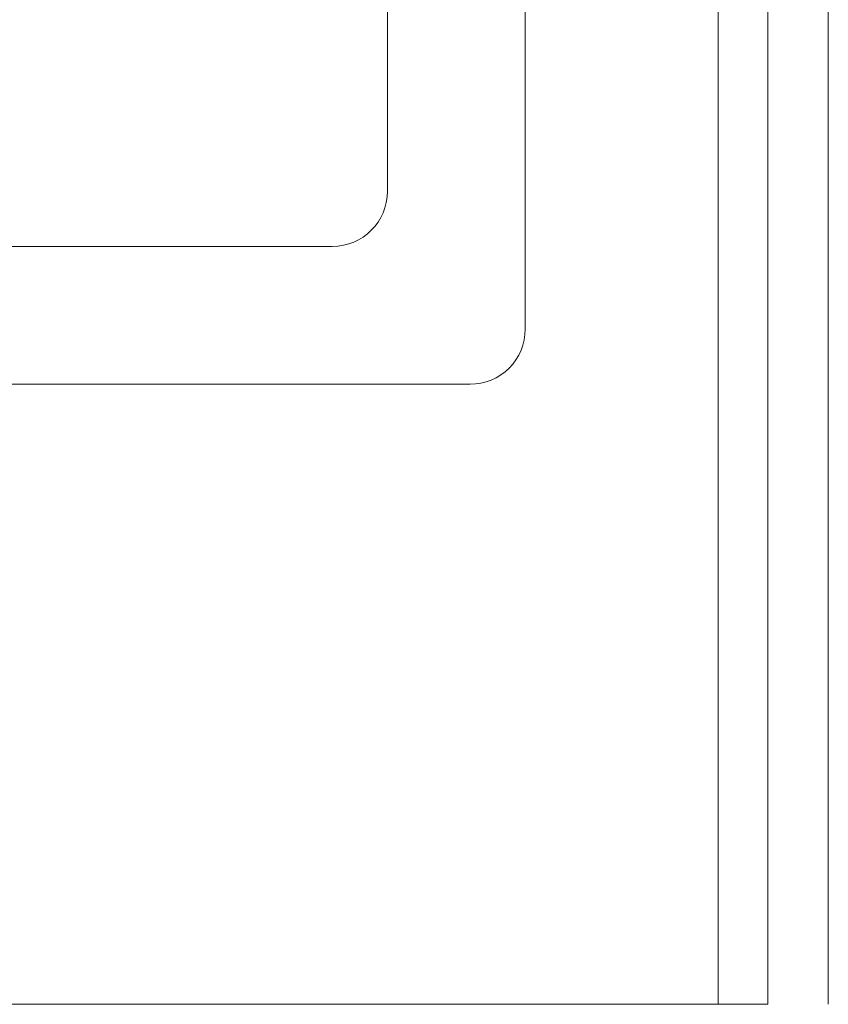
# Model space of a CAD drawing. Header units: millimetres. Extents: x -28277 to 305935, y -19284 to 4746.
# Tile 143 of 256: x 115348 to 115641, y -1161 to -804. Entities that reach past the tile are written whole.
import ezdxf

# ---------------------------------------------------------------- set-up
doc = ezdxf.new("R2010")
doc.units = ezdxf.units.MM
doc.header["$MEASUREMENT"] = 0
doc.linetypes.add('Wipeout_Contour', pattern=[1000, 0, -1000])
doc.layers.add('Nuevo_09_EI_Mobiliari cuines', color=7, linetype='Continuous')
doc.layers.add('Nuevo_09_EI_Mobiliari cuines_Pluma_Nº__1', color=7, linetype='Continuous', lineweight=5)

# ---------------------------------------------------------------- blocks, each defined once
blk = doc.blocks.new('Armario Base 27')
at = {"color": 254, "linetype": 'Wipeout_Contour', "lineweight": 0, "ltscale": 2613.898136}
blk.add_wipeout([(0, -620), (900, -620), (900, 0), (0, 0)], dxfattribs=at).dxf.layer = 'Nuevo_09_EI_Mobiliari cuines'
at = {"layer": 'Nuevo_09_EI_Mobiliari cuines_Pluma_Nº__1', "color": 7, "linetype": 'Continuous', "lineweight": 5}
for p, q in [((0, 0), (0, -598)), ((0, -580), (900, -580)), ((0, -598), (900, -598)), ((0, -620), (900, -620))]:
    blk.add_line(p, q, dxfattribs=at)
at = {"color": 254, "linetype": 'Wipeout_Contour', "lineweight": 0, "ltscale": 11502.226979}
blk.add_wipeout([(245, -510), (655, -510), (655, -510), (669.14, -504.14), (675, -490), (675, -490), (675, -80), (675, -80), (669.14, -65.86), (655, -60), (655, -60), (245, -60), (245, -60), (230.86, -65.86), (225, -80), (225, -80), (225, -490), (225, -490), (230.86, -504.14)], dxfattribs=at).dxf.layer = 'Nuevo_09_EI_Mobiliari cuines'
at = {"layer": 'Nuevo_09_EI_Mobiliari cuines_Pluma_Nº__1', "color": 7, "linetype": 'Continuous', "lineweight": 5}
for p, q in [((275, -180), (275, -440)), ((295, -460), (605, -460))]:
    blk.add_line(p, q, dxfattribs=at)
at = {"layer": 'Nuevo_09_EI_Mobiliari cuines_Pluma_Nº__1', "color": 7, "linetype": 'Continuous', "lineweight": 5, "flags": 128}
blk.add_lwpolyline([(245, -510), (655, -510, 0.414214), (675, -490), (675, -80, 0.414214), (655, -60), (245, -60, 0.414214), (225, -80), (225, -490, 0.414214)], format="xyb", close=True, dxfattribs=at)
at = {"layer": 'Nuevo_09_EI_Mobiliari cuines_Pluma_Nº__1', "color": 7, "linetype": 'Continuous', "lineweight": 5}
blk.add_arc((295, -440), 20, 180, 270, dxfattribs=at)

msp = doc.modelspace()

# ---------------------------------------------------------------- block references
at = {"layer": 'Nuevo_09_EI_Mobiliari cuines_Pluma_Nº__1', "color": 7, "linetype": 'Continuous', "lineweight": 5, "zscale": 1000, "rotation": 89.99999999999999}
msp.add_blockref('Armario Base 27', (115021.088, -1161.375), dxfattribs=at)

doc.saveas('drawing.dxf')
